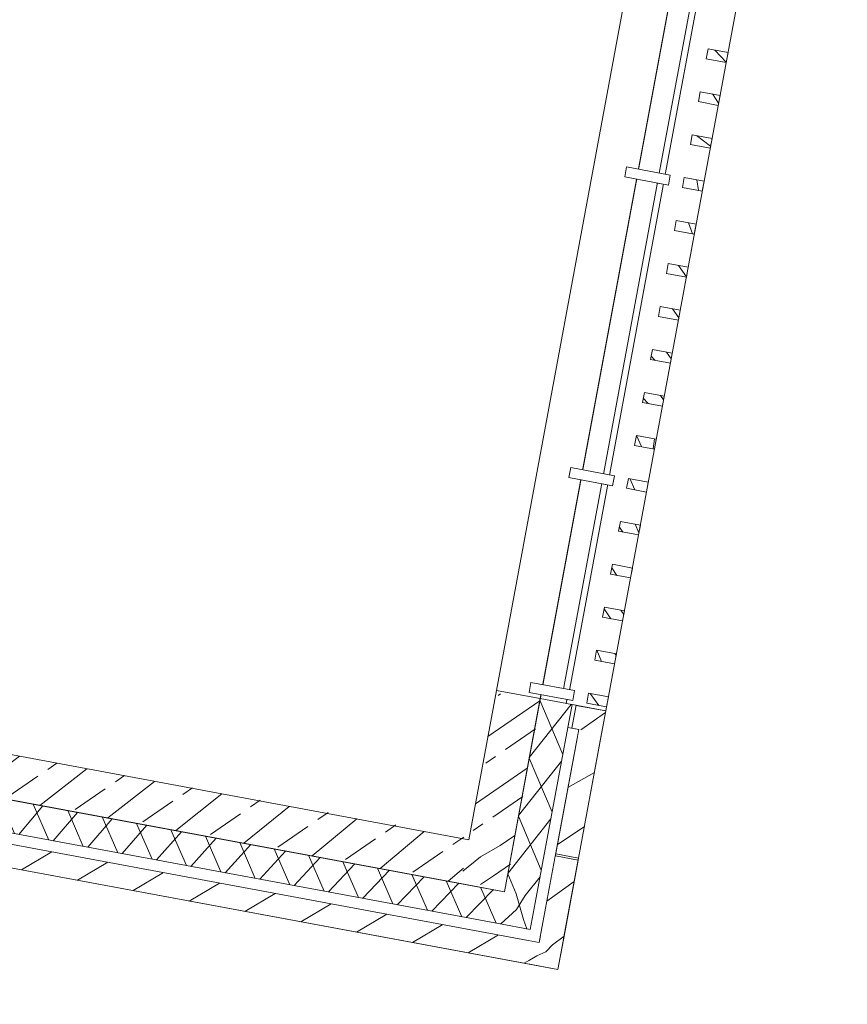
# Model space of a CAD drawing. Header units: metres. Extents: x 32353251 to 32353583, y 5707748 to 5708004.
# Tile 106 of 164: x 32353396.23 to 32353400.33, y 5707897.36 to 5707902.23. Entities that reach past the tile are written whole.
import ezdxf

# ---------------------------------------------------------------- set-up
doc = ezdxf.new("R2010")
doc.units = ezdxf.units.M
doc.header["$LTSCALE"] = 0.75
doc.set_wipeout_variables(frame=1)
doc.layers.get('0').update_dxf_attribs({"linetype": 'CONTINUOUS'})
doc.layers.add('10414943$0$ST-Mischfläche-Sol', color=7, linetype='CONTINUOUS', lineweight=0, true_color=0x636466)
for name, color, linetype, lineweight in [('10417023$0$#9_002_GES I Übersicht Erdgeschoss_1_101_Wand Aussen.A', 7, 'CONTINUOUS', 25), ('10417023$0$#9_002_GES I Übersicht Erdgeschoss_1_Neubau_101_Wand Aussen.A', 7, 'CONTINUOUS', 25), ('10417023$0$#9_002_GES I Übersicht Erdgeschoss_1_Neubau_104_Decken.A', 7, 'CONTINUOUS', 25), ('10417023$0$#9_002_GES I Übersicht Erdgeschoss_1_Neubau_110_Pfosten-Riegel.A', 7, 'CONTINUOUS', 25), ('10417023$0$#9_002_GES I Übersicht Erdgeschoss_1_Neubau_201_Aussenwandbekleidu', 7, 'CONTINUOUS', 25), ('10417023$0$Keine', 7, 'CONTINUOUS', 13)]:
    doc.layers.add(name, color=color, linetype=linetype, lineweight=lineweight)
pattern_1 = [(44.99999999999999, (0, 0), (-0.1697056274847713, 0.1697056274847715), []), (44.99999999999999, (-0.08485281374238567, 0.08485281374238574), (-0.1697056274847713, 0.1697056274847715), [0.18, -0.05999999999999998])]
pattern_2 = [(44.99999999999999, (0, 0), (-0.1414213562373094, 0.1414213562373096), [])]
pattern_3 = [(-119.9999999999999, (0, 0), (-0.129903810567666, 0.07499999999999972), []), (-59.99999999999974, (0, 0), (0.1299038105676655, 0.0750000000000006), [])]
pattern_4 = [(134.9999999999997, (0, 0), (0.1060660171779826, 0.1060660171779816), []), (134.9999999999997, (-0.03535533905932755, -0.0353553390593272), (0.1060660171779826, 0.1060660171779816), [])]

# ---------------------------------------------------------------- blocks, each defined once
blk = doc.blocks.new('10414943')
at = {"layer": '10414943$0$ST-Mischfläche-Sol'}
h = blk.add_hatch(dxfattribs=at)
h.set_pattern_fill('AR-HBONE', color=256, scale=0.004200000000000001, angle=170)
h.set_pattern_definition([(215, (0, 0), (-0.1047920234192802, -0.594305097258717), [1.28016, -0.42672]), (305, (-0.3495483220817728, -0.2447563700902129), (-0.1047920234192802, -0.594305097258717), [1.28016, -0.42672])])
edge = h.paths.add_edge_path()
edge.add_line((32353333.40662897, 5707899.309915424), (32353335.23953668, 5707908.86230714))
edge.add_line((32353335.23953668, 5707908.86230714), (32353407.15213483, 5707895.033517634))
edge.add_line((32353407.15213483, 5707895.033517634), (32353413.70600617, 5707897.337334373))
edge.add_line((32353413.70600617, 5707897.337334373), (32353481.81771595, 5707884.239451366))
edge.add_line((32353481.81771595, 5707884.239451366), (32353497.17578959, 5707881.286091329))
edge.add_line((32353497.17578959, 5707881.286091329), (32353499.70410517, 5707880.188862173))
edge.add_line((32353499.70410517, 5707880.188862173), (32353502.93879142, 5707877.835765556))
edge.add_line((32353502.93879142, 5707877.835765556), (32353505.46710699, 5707876.738536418))
edge.add_line((32353505.46710699, 5707876.738536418), (32353517.00528605, 5707874.519743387))
edge.add_line((32353517.00528605, 5707874.519743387), (32353517.64528354, 5707870.615040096))
edge.add_line((32353517.64528354, 5707870.615040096), (32353516.66317853, 5707870.803281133))
edge.add_line((32353516.66317853, 5707870.803281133), (32353515.43959015, 5707864.419483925))
edge.add_line((32353515.43959015, 5707864.419483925), (32353479.3370171, 5707871.339302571))
edge.add_line((32353479.3370171, 5707871.339302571), (32353468.35948901, 5707873.443239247))
edge.add_line((32353468.35948901, 5707873.443239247), (32353468.77868284, 5707869.425097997))
edge.add_arc((32353471.76248924, 5707869.736384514), 2.999999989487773, 185.9558547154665, 259.1498142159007)
edge.add_line((32353471.19776434, 5707866.790016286), (32353499.61213671, 5707861.343886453))
edge.add_line((32353499.61213671, 5707861.343886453), (32353497.73579177, 5707858.394363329))
edge.add_line((32353497.73579177, 5707858.394363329), (32353462.93906161, 5707865.063787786))
edge.add_arc((32353461.80961179, 5707859.171051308), 6.000000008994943, 79.14981411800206, 96.13718403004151)
edge.add_line((32353461.16815564, 5707865.136663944), (32353452.41027603, 5707864.194967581))
edge.add_arc((32353451.76881989, 5707870.160580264), 6.000000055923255, 259.1148991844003, 276.1371839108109, ccw=False)
edge.add_line((32353450.63577935, 5707864.268533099), (32353424.34096185, 5707869.325025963))
edge.add_arc((32353425.47400239, 5707875.217073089), 6.000000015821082, 242.0482743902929, 259.11489914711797, ccw=False)
edge.add_line((32353422.66163756, 5707869.917016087), (32353415.00045884, 5707873.982260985))
edge.add_arc((32353412.18809399, 5707868.682203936), 6.000000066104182, 62.04827444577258, 79.14966234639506)
edge.add_line((32353413.31755943, 5707874.57493748), (32353366.06709948, 5707883.631474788))
edge.add_line((32353366.06709948, 5707883.631474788), (32353365.05980216, 5707886.869526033))
edge.add_line((32353365.05980216, 5707886.869526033), (32353331.24648768, 5707893.372754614))
edge.add_line((32353331.24648768, 5707893.372754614), (32353331.86067788, 5707896.566215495))
edge.add_line((32353331.86067788, 5707896.566215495), (32353338.35621561, 5707895.320690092))
edge.add_line((32353338.35621561, 5707895.320690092), (32353340.49133033, 5707897.947528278))
edge.add_line((32353340.49133033, 5707897.947528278), (32353344.41330834, 5707897.200255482))
edge.add_line((32353344.41330834, 5707897.200255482), (32353345.42794297, 5707893.960800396))
edge.add_line((32353345.42794297, 5707893.960800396), (32353351.00902221, 5707892.887558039))
edge.add_line((32353351.00902221, 5707892.887558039), (32353351.57440783, 5707895.827681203))
edge.add_line((32353351.57440783, 5707895.827681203), (32353371.21685639, 5707892.062795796))
edge.add_line((32353371.21685639, 5707892.062795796), (32353370.64816001, 5707889.105456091))
edge.add_line((32353370.64816001, 5707889.105456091), (32353371.65443974, 5707885.869704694))
edge.add_line((32353371.65443974, 5707885.869704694), (32353406.65189732, 5707879.161711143))
edge.add_arc((32353407.21642529, 5707882.109643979), 3.001499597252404, 259.1591284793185, 333.4809509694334)
edge.add_line((32353409.90212501, 5707880.769488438), (32353411.74908589, 5707884.293947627))
edge.add_line((32353411.74908589, 5707884.293947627), (32353333.40662897, 5707899.309915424))
blk = doc.blocks.new('10417023$0$#9_MKO_LP5_ARC_GES_UP_00_002_P_G_modell (3D)')
at = {"layer": '10417023$0$#9_002_GES I Übersicht Erdgeschoss_1_101_Wand Aussen.A', "linetype": 'Continuous', "lineweight": 5, "true_color": 0xff0000}
h = blk.add_hatch(dxfattribs=at)
h.set_pattern_fill('#9_BETON__STAHLBETON_0001', color=1, style=0, pattern_type=2)
h.set_pattern_definition(pattern_1)
h.paths.add_polyline_path([(-32353442.724228, -5707811.779588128), (-32353442.724228, -5707812.52957689), (-32353442.504228, -5707812.52957689), (-32353442.504228, -5707811.779588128)])
h = blk.add_hatch(dxfattribs=at)
h.set_pattern_fill('#9_BETON__STAHLBETON_0001', color=1, style=0, pattern_type=2)
h.set_pattern_definition(pattern_1)
h.paths.add_polyline_path([(-32353447.40422488, -5707812.74957689), (-32353442.724228, -5707812.74957689), (-32353442.724228, -5707812.529576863), (-32353447.40422488, -5707812.529576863)])
h = blk.add_hatch(dxfattribs=at)
h.set_pattern_fill('#9_BETON__STAHLBETON_0001', color=1, style=0, pattern_type=2)
h.set_pattern_definition(pattern_1)
h.paths.add_polyline_path([(-32353442.504228, -5707812.74957689), (-32353442.724228, -5707812.52957689), (-32353442.724228, -5707812.74957689)])
h = blk.add_hatch(dxfattribs=at)
h.set_pattern_fill('#9_BETON__STAHLBETON_0001', color=1, style=0, pattern_type=2)
h.set_pattern_definition(pattern_1)
h.paths.add_polyline_path([(-32353442.504228, -5707812.52957689), (-32353442.724228, -5707812.52957689), (-32353442.504228, -5707812.74957689)])
at = {"layer": '10417023$0$#9_002_GES I Übersicht Erdgeschoss_1_101_Wand Aussen.A', "color": 1, "linetype": 'Continuous', "lineweight": 13, "true_color": 0xff0000}
for p, q in [((-32353442.72422865, -5707811.779588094), (-32353442.72422865, -5707808.019576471)), ((-32353442.50422839, -5707811.779588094), (-32353442.50422839, -5707808.019576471)), ((-32353442.72422865, -5707811.779588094), (-32353442.50422839, -5707811.779588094))]:
    blk.add_line(p, q, dxfattribs=at)
at = {"layer": '10417023$0$#9_002_GES I Übersicht Erdgeschoss_1_101_Wand Aussen.A', "color": 1, "linetype": 'Continuous', "lineweight": 18, "true_color": 0xff0000}
for p, q in [((-32353442.72422865, -5707811.779588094), (-32353442.50422839, -5707811.779588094)), ((-32353442.724228, -5707811.779588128), (-32353442.724228, -5707812.52957689)), ((-32353442.504228, -5707812.74957689), (-32353442.504228, -5707811.779588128)), ((-32353442.724228, -5707812.52957689), (-32353447.20423247, -5707812.52957689)), ((-32353447.40422482, -5707812.74957689), (-32353442.724228, -5707812.74957689)), ((-32353442.504228, -5707812.74957689), (-32353442.724228, -5707812.74957689))]:
    blk.add_line(p, q, dxfattribs=at)
at = {"layer": '10417023$0$#9_002_GES I Übersicht Erdgeschoss_1_Neubau_101_Wand Aussen.A', "color": 1, "linetype": 'Continuous', "lineweight": 18, "true_color": 0xff0000}
blk.add_line((-32353442.504228, -5707812.74957689), (-32353447.40422535, -5707812.74957689), dxfattribs=at)
at = {"layer": '10417023$0$#9_002_GES I Übersicht Erdgeschoss_1_Neubau_104_Decken.A', "color": 1, "linetype": 'Continuous', "lineweight": 13, "true_color": 0xff0000, "flags": 128}
for points in [[(-32353468.9644006, -5707812.749292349), (-32353468.96423227, -5707810.39957689), (-32353468.96423227, -5707807.119576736), (-32353468.96423227, -5707797.22957689), (-32353468.96423227, -5707790.55957689), (-32353454.47117382, -5707790.55957689), (-32353442.504228, -5707790.559574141), (-32353442.504228, -5707812.74957689)], [(-32353460.539228, -5707797.304576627), (-32353468.96423227, -5707797.304576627), (-32353468.96423227, -5707810.39957689), (-32353464.33422799, -5707810.39957689), (-32353464.33422799, -5707812.749576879), (-32353442.50422801, -5707812.74957689), (-32353442.504228, -5707790.55957689), (-32353451.27397855, -5707790.559574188), (-32353451.27397855, -5707797.22957689), (-32353452.624228, -5707797.22957689), (-32353452.624228, -5707807.119576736), (-32353460.539228, -5707807.119576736)]]:
    blk.add_lwpolyline(points, close=True, dxfattribs=at)
at = {"color": 1, "linetype": 'Continuous', "lineweight": 5, "true_color": 0xff0000}
for points in [[(-32353442.324227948, -5707811.779588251), (-32353442.32422795, -5707811.929588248), (-32353442.17422796, -5707811.929588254), (-32353442.17422795, -5707811.779588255)], [(-32353442.174228, -5707812.929576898), (-32353442.324228, -5707812.929576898), (-32353442.174228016, -5707813.0795768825)]]:
    blk.add_wipeout(points, dxfattribs=at).dxf.layer = '10417023$0$#9_002_GES I Übersicht Erdgeschoss_1_Neubau_201_Aussenwandbekleidu'
at = {"layer": '10417023$0$#9_002_GES I Übersicht Erdgeschoss_1_Neubau_201_Aussenwandbekleidu', "color": 1, "linetype": 'Continuous', "lineweight": 13, "true_color": 0xff0000}
for p, q in [((-32353442.32422796, -5707811.779588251), (-32353442.32422796, -5707811.929588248)), ((-32353442.17422797, -5707811.929588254), (-32353442.17422796, -5707811.779588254))]:
    blk.add_line(p, q, dxfattribs=at)
at = {"color": 1, "linetype": 'Continuous', "lineweight": 5, "true_color": 0xff0000}
blk.add_wipeout([(-32353442.324228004, -5707813.079576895), (-32353442.174228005, -5707813.079576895), (-32353442.324227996, -5707812.929576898)], dxfattribs=at).dxf.layer = '10417023$0$#9_002_GES I Übersicht Erdgeschoss_1_Neubau_201_Aussenwandbekleidu'
at = {"layer": '10417023$0$#9_002_GES I Übersicht Erdgeschoss_1_Neubau_101_Wand Aussen.A', "linetype": 'Continuous', "lineweight": 5}
h = blk.add_hatch(dxfattribs=at)
h.set_pattern_fill('#9_MW_VORMAUERZIEGEL_0001', style=0, pattern_type=2)
h.set_pattern_definition(pattern_2)
h.paths.add_polyline_path([(-32353442.28922801, -5707813.07957689), (-32353442.17422802, -5707813.07957689), (-32353442.28922801, -5707812.96457689)])
at = {"layer": '10417023$0$#9_002_GES I Übersicht Erdgeschoss_1_Neubau_101_Wand Aussen.A', "color": 1, "linetype": 'Continuous', "lineweight": 18, "true_color": 0xff0000}
blk.add_line((-32353442.17422802, -5707813.07957689), (-32353442.28922801, -5707813.07957689), dxfattribs=at)
at = {"layer": '10417023$0$#9_002_GES I Übersicht Erdgeschoss_1_Neubau_201_Aussenwandbekleidu', "color": 1, "linetype": 'Continuous', "lineweight": 13, "true_color": 0xff0000}
blk.add_line((-32353442.17422801, -5707813.079576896), (-32353442.17422801, -5707812.929576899), dxfattribs=at)
at = {"color": 1, "linetype": 'Continuous', "lineweight": 5, "true_color": 0xff0000}
for points in [[(-32353442.174227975, -5707811.779588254), (-32353442.174227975, -5707805.934580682), (-32353442.37422797, -5707805.934580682), (-32353442.37422797, -5707811.77958825)], [(-32353442.324227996, -5707812.929576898), (-32353447.244228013, -5707812.929576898), (-32353447.244228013, -5707813.079576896), (-32353442.324228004, -5707813.079576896)]]:
    blk.add_wipeout(points, dxfattribs=at).dxf.layer = '10417023$0$#9_002_GES I Übersicht Erdgeschoss_1_Neubau_201_Aussenwandbekleidu'
at = {"layer": '10417023$0$#9_002_GES I Übersicht Erdgeschoss_1_Neubau_201_Aussenwandbekleidu', "linetype": 'Continuous', "lineweight": 5, "true_color": 0xff0000}
h = blk.add_hatch(dxfattribs=at)
h.set_pattern_fill('#9_METALL__STAHL_0001', color=1, style=0, pattern_type=2)
h.set_pattern_definition(pattern_4)
h.paths.add_polyline_path([(-32353442.17422829, -5707808.521344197), (-32353442.17422869, -5707808.471344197), (-32353442.27422869, -5707808.471345), (-32353442.27422829, -5707808.521345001)])
h = blk.add_hatch(dxfattribs=at)
h.set_pattern_fill('#9_METALL__STAHL_0001', color=1, style=0, pattern_type=2)
h.set_pattern_definition(pattern_4)
h.paths.add_polyline_path([(-32353442.17422829, -5707808.737227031), (-32353442.17422869, -5707808.687227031), (-32353442.27422869, -5707808.687227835), (-32353442.27422829, -5707808.737227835)])
h = blk.add_hatch(dxfattribs=at)
h.set_pattern_fill('#9_METALL__STAHL_0001', color=1, style=0, pattern_type=2)
h.set_pattern_definition(pattern_4)
h.paths.add_polyline_path([(-32353442.17422829, -5707808.953109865), (-32353442.17422869, -5707808.903109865), (-32353442.27422869, -5707808.903110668), (-32353442.27422829, -5707808.953110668)])
h = blk.add_hatch(dxfattribs=at)
h.set_pattern_fill('#9_METALL__STAHL_0001', color=1, style=0, pattern_type=2)
h.set_pattern_definition(pattern_4)
h.paths.add_polyline_path([(-32353442.17422829, -5707809.1689927), (-32353442.17422869, -5707809.118992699), (-32353442.27422869, -5707809.118993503), (-32353442.27422829, -5707809.168993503)])
h = blk.add_hatch(dxfattribs=at)
h.set_pattern_fill('#9_METALL__STAHL_0001', color=1, style=0, pattern_type=2)
h.set_pattern_definition(pattern_4)
h.paths.add_polyline_path([(-32353442.17422829, -5707809.384875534), (-32353442.17422869, -5707809.334875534), (-32353442.27422869, -5707809.334876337), (-32353442.27422829, -5707809.384876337)])
h = blk.add_hatch(dxfattribs=at)
h.set_pattern_fill('#9_METALL__STAHL_0001', color=1, style=0, pattern_type=2)
h.set_pattern_definition(pattern_4)
h.paths.add_polyline_path([(-32353442.17422829, -5707809.600758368), (-32353442.17422869, -5707809.550758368), (-32353442.27422869, -5707809.550759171), (-32353442.27422829, -5707809.600759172)])
h = blk.add_hatch(dxfattribs=at)
h.set_pattern_fill('#9_METALL__STAHL_0001', color=1, style=0, pattern_type=2)
h.set_pattern_definition(pattern_4)
h.paths.add_polyline_path([(-32353442.17422829, -5707809.816641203), (-32353442.17422869, -5707809.766641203), (-32353442.27422869, -5707809.766642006), (-32353442.27422829, -5707809.816642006)])
h = blk.add_hatch(dxfattribs=at)
h.set_pattern_fill('#9_METALL__STAHL_0001', color=1, style=0, pattern_type=2)
h.set_pattern_definition(pattern_4)
h.paths.add_polyline_path([(-32353442.17422829, -5707810.032524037), (-32353442.17422869, -5707809.982524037), (-32353442.27422869, -5707809.98252484), (-32353442.27422829, -5707810.03252484)])
h = blk.add_hatch(dxfattribs=at)
h.set_pattern_fill('#9_METALL__STAHL_0001', color=1, style=0, pattern_type=2)
h.set_pattern_definition(pattern_4)
h.paths.add_polyline_path([(-32353442.17422829, -5707810.248406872), (-32353442.17422869, -5707810.198406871), (-32353442.27422869, -5707810.198407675), (-32353442.27422829, -5707810.248407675)])
h = blk.add_hatch(dxfattribs=at)
h.set_pattern_fill('#9_METALL__STAHL_0001', color=1, style=0, pattern_type=2)
h.set_pattern_definition(pattern_4)
h.paths.add_polyline_path([(-32353442.17422829, -5707810.464289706), (-32353442.17422869, -5707810.414289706), (-32353442.27422869, -5707810.414290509), (-32353442.27422829, -5707810.464290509)])
h = blk.add_hatch(dxfattribs=at)
h.set_pattern_fill('#9_METALL__STAHL_0001', color=1, style=0, pattern_type=2)
h.set_pattern_definition(pattern_4)
h.paths.add_polyline_path([(-32353442.17422829, -5707810.68017254), (-32353442.17422869, -5707810.63017254), (-32353442.27422869, -5707810.630173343), (-32353442.27422829, -5707810.680173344)])
h = blk.add_hatch(dxfattribs=at)
h.set_pattern_fill('#9_METALL__STAHL_0001', color=1, style=0, pattern_type=2)
h.set_pattern_definition(pattern_4)
h.paths.add_polyline_path([(-32353442.17422829, -5707810.896055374), (-32353442.17422869, -5707810.846055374), (-32353442.27422869, -5707810.846056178), (-32353442.27422829, -5707810.896056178)])
h = blk.add_hatch(dxfattribs=at)
h.set_pattern_fill('#9_METALL__STAHL_0001', color=1, style=0, pattern_type=2)
h.set_pattern_definition(pattern_4)
h.paths.add_polyline_path([(-32353442.17422829, -5707811.111938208), (-32353442.17422869, -5707811.061938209), (-32353442.27422869, -5707811.061939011), (-32353442.27422829, -5707811.111939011)])
h = blk.add_hatch(dxfattribs=at)
h.set_pattern_fill('#9_METALL__STAHL_0001', color=1, style=0, pattern_type=2)
h.set_pattern_definition(pattern_4)
h.paths.add_polyline_path([(-32353442.17422829, -5707811.327821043), (-32353442.17422869, -5707811.277821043), (-32353442.27422869, -5707811.277821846), (-32353442.27422829, -5707811.327821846)])
h = blk.add_hatch(dxfattribs=at)
h.set_pattern_fill('#9_METALL__STAHL_0001', color=1, style=0, pattern_type=2)
h.set_pattern_definition(pattern_4)
h.paths.add_polyline_path([(-32353442.17422829, -5707811.543703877), (-32353442.17422869, -5707811.493703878), (-32353442.27422869, -5707811.49370468), (-32353442.27422829, -5707811.54370468)])
h = blk.add_hatch(dxfattribs=at)
h.set_pattern_fill('#9_METALL__STAHL_0001', color=1, style=0, pattern_type=2)
h.set_pattern_definition(pattern_4)
h.paths.add_polyline_path([(-32353442.17422829, -5707811.759586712), (-32353442.17422869, -5707811.709586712), (-32353442.27422869, -5707811.709587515), (-32353442.27422829, -5707811.759587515)])
at = {"layer": '10417023$0$#9_002_GES I Übersicht Erdgeschoss_1_Neubau_101_Wand Aussen.A', "color": 1, "linetype": 'Continuous', "lineweight": 18, "true_color": 0xff0000}
for p, q in [((-32353442.17422801, -5707811.779588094), (-32353442.17422801, -5707811.89458895)), ((-32353447.28922538, -5707813.07957689), (-32353442.28922801, -5707813.07957689))]:
    blk.add_line(p, q, dxfattribs=at)
at = {"layer": '10417023$0$#9_002_GES I Übersicht Erdgeschoss_1_Neubau_201_Aussenwandbekleidu', "color": 1, "linetype": 'Continuous', "lineweight": 13, "true_color": 0xff0000}
for p, q in [((-32353442.37422797, -5707805.934580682), (-32353442.37422797, -5707811.77958825)), ((-32353442.17422797, -5707811.779588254), (-32353442.17422797, -5707805.934580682)), ((-32353442.37422797, -5707811.77958825), (-32353442.32422796, -5707811.779588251)), ((-32353442.324228, -5707812.929576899), (-32353447.24422802, -5707812.929576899)), ((-32353447.24422802, -5707813.079576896), (-32353442.17422801, -5707813.079576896))]:
    blk.add_line(p, q, dxfattribs=at)
at = {"layer": '10417023$0$#9_002_GES I Übersicht Erdgeschoss_1_Neubau_201_Aussenwandbekleidu', "color": 1, "linetype": 'Continuous', "lineweight": 13, "true_color": 0xff0000, "flags": 128}
for points in [[(-32353442.17422829, -5707808.521344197), (-32353442.27422829, -5707808.521345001), (-32353442.27422869, -5707808.471345), (-32353442.17422869, -5707808.471344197)], [(-32353442.17422829, -5707808.737227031), (-32353442.27422829, -5707808.737227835), (-32353442.27422869, -5707808.687227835), (-32353442.17422869, -5707808.687227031)], [(-32353442.17422829, -5707808.953109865), (-32353442.27422829, -5707808.953110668), (-32353442.27422869, -5707808.903110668), (-32353442.17422869, -5707808.903109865)], [(-32353442.17422829, -5707809.1689927), (-32353442.27422829, -5707809.168993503), (-32353442.27422869, -5707809.118993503), (-32353442.17422869, -5707809.118992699)], [(-32353442.17422829, -5707809.384875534), (-32353442.27422829, -5707809.384876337), (-32353442.27422869, -5707809.334876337), (-32353442.17422869, -5707809.334875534)], [(-32353442.17422829, -5707809.600758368), (-32353442.27422829, -5707809.600759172), (-32353442.27422869, -5707809.550759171), (-32353442.17422869, -5707809.550758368)], [(-32353442.17422829, -5707809.816641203), (-32353442.27422829, -5707809.816642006), (-32353442.27422869, -5707809.766642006), (-32353442.17422869, -5707809.766641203)], [(-32353442.17422829, -5707810.032524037), (-32353442.27422829, -5707810.03252484), (-32353442.27422869, -5707809.98252484), (-32353442.17422869, -5707809.982524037)], [(-32353442.17422829, -5707810.248406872), (-32353442.27422829, -5707810.248407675), (-32353442.27422869, -5707810.198407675), (-32353442.17422869, -5707810.198406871)], [(-32353442.17422829, -5707810.464289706), (-32353442.27422829, -5707810.464290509), (-32353442.27422869, -5707810.414290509), (-32353442.17422869, -5707810.414289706)], [(-32353442.17422829, -5707810.68017254), (-32353442.27422829, -5707810.680173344), (-32353442.27422869, -5707810.630173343), (-32353442.17422869, -5707810.63017254)], [(-32353442.17422829, -5707810.896055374), (-32353442.27422829, -5707810.896056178), (-32353442.27422869, -5707810.846056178), (-32353442.17422869, -5707810.846055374)], [(-32353442.17422829, -5707811.111938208), (-32353442.27422829, -5707811.111939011), (-32353442.27422869, -5707811.061939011), (-32353442.17422869, -5707811.061938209)], [(-32353442.17422829, -5707811.327821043), (-32353442.27422829, -5707811.327821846), (-32353442.27422869, -5707811.277821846), (-32353442.17422869, -5707811.277821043)], [(-32353442.17422829, -5707811.543703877), (-32353442.27422829, -5707811.54370468), (-32353442.27422869, -5707811.49370468), (-32353442.17422869, -5707811.493703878)], [(-32353442.17422829, -5707811.759586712), (-32353442.27422829, -5707811.759587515), (-32353442.27422869, -5707811.709587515), (-32353442.17422869, -5707811.709586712)]]:
    blk.add_lwpolyline(points, close=True, dxfattribs=at)
at = {"color": 1, "linetype": 'Continuous', "lineweight": 5, "true_color": 0xff0000}
for points, layer in [([(-32353442.369228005, -5707809.138993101), (-32353442.369228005, -5707808.06957913), (-32353442.399228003, -5707808.06957913), (-32353442.399228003, -5707809.138993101)], '10417023$0$#9_002_GES I Übersicht Erdgeschoss_1_Neubau_110_Pfosten-Riegel.A'), ([(-32353442.369228, -5707811.729586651), (-32353442.369228, -5707810.66017254), (-32353442.399227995, -5707810.66017254), (-32353442.399227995, -5707811.729586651)], '10417023$0$#9_002_GES I Übersicht Erdgeschoss_1_Neubau_110_Pfosten-Riegel.A'), ([(-32353442.174228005, -5707812.9295769), (-32353442.174227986, -5707812.529577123), (-32353442.32422799, -5707812.5295771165), (-32353442.324228, -5707812.9295769)], '10417023$0$#9_002_GES I Übersicht Erdgeschoss_1_Neubau_201_Aussenwandbekleidu')]:
    blk.add_wipeout(points, dxfattribs=at).dxf.layer = layer
at = {"layer": '10417023$0$#9_002_GES I Übersicht Erdgeschoss_1_Neubau_110_Pfosten-Riegel.A', "color": 1, "linetype": 'Continuous', "lineweight": 13, "true_color": 0xff0000, "flags": 128}
for points in [[(-32353442.369228, -5707809.138993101), (-32353442.399228, -5707809.138993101), (-32353442.399228, -5707808.06957913), (-32353442.369228, -5707808.06957913)], [(-32353442.369228, -5707811.729586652), (-32353442.399228, -5707811.729586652), (-32353442.399228, -5707810.660172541), (-32353442.369228, -5707810.660172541)]]:
    blk.add_lwpolyline(points, close=True, dxfattribs=at)
at = {"layer": '10417023$0$#9_002_GES I Übersicht Erdgeschoss_1_Neubau_201_Aussenwandbekleidu', "color": 1, "linetype": 'Continuous', "lineweight": 13, "true_color": 0xff0000}
for p, q in [((-32353442.32422799, -5707812.529577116), (-32353442.324228, -5707812.929576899)), ((-32353442.32422799, -5707812.529577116), (-32353442.17422799, -5707812.529577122)), ((-32353442.17422801, -5707812.929576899), (-32353442.17422799, -5707812.529577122))]:
    blk.add_line(p, q, dxfattribs=at)
at = {"color": 1, "linetype": 'Continuous', "lineweight": 5, "true_color": 0xff0000}
for points, layer in [([(-32353442.34422801, -5707812.96457689), (-32353442.28922801, -5707812.96457689), (-32353442.34422801, -5707812.90957689)], '10417023$0$#9_002_GES I Übersicht Erdgeschoss_1_Neubau_101_Wand Aussen.A'), ([(-32353442.369228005, -5707810.650172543), (-32353442.369228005, -5707809.148993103), (-32353442.399228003, -5707809.148993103), (-32353442.399228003, -5707810.650172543)], '10417023$0$#9_002_GES I Übersicht Erdgeschoss_1_Neubau_110_Pfosten-Riegel.A'), ([(-32353442.344228, -5707811.759586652), (-32353442.344228, -5707811.709586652), (-32353442.564228, -5707811.709586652), (-32353442.564228, -5707811.759586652)], '10417023$0$#9_002_GES I Übersicht Erdgeschoss_1_Neubau_110_Pfosten-Riegel.A'), ([(-32353442.324227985, -5707811.9295882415), (-32353442.32422801, -5707812.519577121), (-32353442.174228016, -5707812.519577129), (-32353442.17422799, -5707811.929588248)], '10417023$0$#9_002_GES I Übersicht Erdgeschoss_1_Neubau_201_Aussenwandbekleidu')]:
    blk.add_wipeout(points, dxfattribs=at).dxf.layer = layer
at = {"layer": '10417023$0$#9_002_GES I Übersicht Erdgeschoss_1_Neubau_101_Wand Aussen.A', "linetype": 'Continuous', "lineweight": 5, "true_color": 0xff0000}
h = blk.add_hatch(dxfattribs=at)
h.set_pattern_fill('#9_MW_VORMAUERZIEGEL_0001', color=1, style=0, pattern_type=2)
h.set_pattern_definition(pattern_2)
h.paths.add_polyline_path([(-32353442.28922797, -5707811.894588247), (-32353442.289228, -5707812.96457689), (-32353442.17422802, -5707812.96457689), (-32353442.17422802, -5707811.894588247)])
h = blk.add_hatch(dxfattribs=at)
h.set_pattern_fill('#9_DÄMMUNG__WEICH_0001', color=1, style=0, pattern_type=2)
h.set_pattern_definition(pattern_3)
h.paths.add_polyline_path([(-32353442.50422801, -5707812.90957689), (-32353442.34422801, -5707812.90957689), (-32353442.504228, -5707812.74957689)])
at = {"layer": '10417023$0$#9_002_GES I Übersicht Erdgeschoss_1_Neubau_101_Wand Aussen.A', "linetype": 'Continuous', "lineweight": 5}
h = blk.add_hatch(dxfattribs=at)
h.set_pattern_fill('#9_MW_VORMAUERZIEGEL_0001', style=0, pattern_type=2)
h.set_pattern_definition(pattern_2)
h.paths.add_polyline_path([(-32353442.17422801, -5707812.96457689), (-32353442.28922801, -5707812.96457689), (-32353442.17422802, -5707813.07957689)])
at = {"layer": '10417023$0$#9_002_GES I Übersicht Erdgeschoss_1_Neubau_101_Wand Aussen.A', "color": 1, "linetype": 'Continuous', "lineweight": 18, "true_color": 0xff0000}
for p, q in [((-32353442.50422797, -5707811.779588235), (-32353442.504228, -5707812.74957689)), ((-32353442.34422801, -5707811.77958824), (-32353442.50422797, -5707811.779588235)), ((-32353442.17422801, -5707811.779588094), (-32353442.3442282, -5707811.779588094)), ((-32353442.17422802, -5707813.07957689), (-32353442.17422797, -5707811.894588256))]:
    blk.add_line(p, q, dxfattribs=at)
at = {"layer": '10417023$0$#9_002_GES I Übersicht Erdgeschoss_1_Neubau_110_Pfosten-Riegel.A', "color": 1, "linetype": 'Continuous', "lineweight": 13, "true_color": 0xff0000, "flags": 128}
for points in [[(-32353442.369228, -5707810.650172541), (-32353442.399228, -5707810.650172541), (-32353442.399228, -5707809.148993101), (-32353442.369228, -5707809.148993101)], [(-32353442.344228, -5707811.759586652), (-32353442.344228, -5707811.709586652), (-32353442.564228, -5707811.709586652), (-32353442.564228, -5707811.759586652)]]:
    blk.add_lwpolyline(points, close=True, dxfattribs=at)
at = {"layer": '10417023$0$#9_002_GES I Übersicht Erdgeschoss_1_Neubau_201_Aussenwandbekleidu', "color": 1, "linetype": 'Continuous', "lineweight": 13, "true_color": 0xff0000}
for p, q in [((-32353442.32422798, -5707811.929588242), (-32353442.32422801, -5707812.519577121)), ((-32353442.17422801, -5707812.519577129), (-32353442.17422799, -5707811.929588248)), ((-32353442.32422801, -5707812.519577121), (-32353442.17422801, -5707812.519577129))]:
    blk.add_line(p, q, dxfattribs=at)
at = {"color": 1, "linetype": 'Continuous', "lineweight": 5, "true_color": 0xff0000}
for points, layer in [([(-32353442.34422801, -5707812.90957689), (-32353442.28922801, -5707812.96457689), (-32353442.28922801, -5707812.90957689)], '10417023$0$#9_002_GES I Übersicht Erdgeschoss_1_Neubau_101_Wand Aussen.A'), ([(-32353442.344228, -5707809.1189931), (-32353442.564228, -5707809.1189931), (-32353442.564228, -5707809.1689931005), (-32353442.344228, -5707809.1689931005)], '10417023$0$#9_002_GES I Übersicht Erdgeschoss_1_Neubau_110_Pfosten-Riegel.A'), ([(-32353442.344228, -5707810.6301725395), (-32353442.564228, -5707810.6301725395), (-32353442.564228, -5707810.680172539), (-32353442.344228, -5707810.680172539)], '10417023$0$#9_002_GES I Übersicht Erdgeschoss_1_Neubau_110_Pfosten-Riegel.A')]:
    blk.add_wipeout(points, dxfattribs=at).dxf.layer = layer
at = {"layer": '10417023$0$#9_002_GES I Übersicht Erdgeschoss_1_Neubau_101_Wand Aussen.A', "linetype": 'Continuous', "lineweight": 5, "true_color": 0xff0000}
h = blk.add_hatch(dxfattribs=at)
h.set_pattern_fill('#9_MW_VORMAUERZIEGEL_0001', color=1, style=0, pattern_type=2)
h.set_pattern_definition(pattern_2)
h.paths.add_polyline_path([(-32353447.28922533, -5707812.964576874), (-32353447.28922533, -5707813.07957689), (-32353442.28922801, -5707813.07957689), (-32353442.28922801, -5707812.964576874)])
at = {"layer": '10417023$0$#9_002_GES I Übersicht Erdgeschoss_1_Neubau_101_Wand Aussen.A', "color": 1, "linetype": 'Continuous', "lineweight": 18, "true_color": 0xff0000}
blk.add_line((-32353442.3442282, -5707812.96457721), (-32353442.28922742, -5707812.96457721), dxfattribs=at)
at = {"layer": '10417023$0$#9_002_GES I Übersicht Erdgeschoss_1_Neubau_110_Pfosten-Riegel.A', "color": 1, "linetype": 'Continuous', "lineweight": 13, "true_color": 0xff0000, "flags": 128}
for points in [[(-32353442.344228, -5707809.118993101), (-32353442.344228, -5707809.168993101), (-32353442.564228, -5707809.168993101), (-32353442.564228, -5707809.118993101)], [(-32353442.344228, -5707810.63017254), (-32353442.344228, -5707810.68017254), (-32353442.564228, -5707810.68017254), (-32353442.564228, -5707810.63017254)]]:
    blk.add_lwpolyline(points, close=True, dxfattribs=at)
at = {"color": 1, "linetype": 'Continuous', "lineweight": 5, "true_color": 0xff0000}
blk.add_wipeout([(-32353442.344228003, -5707812.90957689), (-32353442.289227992, -5707812.90957689), (-32353442.28922796, -5707811.894588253), (-32353442.344228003, -5707811.894588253)], dxfattribs=at).dxf.layer = '10417023$0$#9_002_GES I Übersicht Erdgeschoss_1_Neubau_101_Wand Aussen.A'
at = {"layer": '10417023$0$#9_002_GES I Übersicht Erdgeschoss_1_Neubau_101_Wand Aussen.A', "linetype": 'Continuous', "lineweight": 5, "true_color": 0xff0000}
h = blk.add_hatch(dxfattribs=at)
h.set_pattern_fill('#9_DÄMMUNG__WEICH_0001', color=1, style=0, pattern_type=2)
h.set_pattern_definition(pattern_3)
h.paths.add_polyline_path([(-32353442.50422796, -5707811.779588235), (-32353442.504228, -5707812.74957689), (-32353442.34422801, -5707812.74957689), (-32353442.34422796, -5707811.779588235)])
h = blk.add_hatch(dxfattribs=at)
h.set_pattern_fill('#9_MW_VORMAUERZIEGEL_0001', color=1, style=0, pattern_type=2)
h.set_pattern_definition(pattern_2)
h.paths.add_polyline_path([(-32353442.34422797, -5707811.89458824), (-32353442.17422797, -5707811.894588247), (-32353442.17422797, -5707811.779588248), (-32353442.34422797, -5707811.77958824)])
h = blk.add_hatch(dxfattribs=at)
h.set_pattern_fill('#9_DÄMMUNG__WEICH_0001', color=1, style=0, pattern_type=2)
h.set_pattern_definition(pattern_3)
h.paths.add_polyline_path([(-32353442.504228, -5707812.74957689), (-32353442.34422801, -5707812.90957689), (-32353442.344228, -5707812.74957689)])
at = {"layer": '10417023$0$#9_002_GES I Übersicht Erdgeschoss_1_Neubau_101_Wand Aussen.A', "color": 1, "linetype": 'Continuous', "lineweight": 18, "true_color": 0xff0000}
for p, q in [((-32353442.3442282, -5707811.779588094), (-32353442.3442282, -5707811.89458895)), ((-32353442.3442282, -5707812.749576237), (-32353442.3442282, -5707811.89458895)), ((-32353442.3442282, -5707811.89458895), (-32353442.28922742, -5707811.89458895)), ((-32353442.28922742, -5707812.909576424), (-32353442.28922742, -5707811.89458895)), ((-32353442.3442282, -5707812.909576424), (-32353442.3442282, -5707812.749576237)), ((-32353442.50422839, -5707812.909576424), (-32353442.3442282, -5707812.909576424)), ((-32353442.28922742, -5707812.96457721), (-32353442.28922742, -5707812.909576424))]:
    blk.add_line(p, q, dxfattribs=at)
at = {"color": 1, "linetype": 'Continuous', "lineweight": 5, "true_color": 0xff0000}
blk.add_wipeout([(-32353447.28922532, -5707812.964576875), (-32353442.344228, -5707812.964576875), (-32353442.344228, -5707812.909576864), (-32353447.28922532, -5707812.909576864)], dxfattribs=at).dxf.layer = '10417023$0$#9_002_GES I Übersicht Erdgeschoss_1_Neubau_101_Wand Aussen.A'
at = {"layer": '10417023$0$#9_002_GES I Übersicht Erdgeschoss_1_Neubau_101_Wand Aussen.A', "linetype": 'Continuous', "lineweight": 5, "true_color": 0xff0000}
h = blk.add_hatch(dxfattribs=at)
h.set_pattern_fill('#9_DÄMMUNG__WEICH_0001', color=1, style=0, pattern_type=2)
h.set_pattern_definition(pattern_3)
h.paths.add_polyline_path([(-32353442.504228, -5707812.74957689), (-32353447.40422535, -5707812.74957689), (-32353447.40422535, -5707812.90957689), (-32353442.50422801, -5707812.90957689)])
at = {"layer": '10417023$0$#9_002_GES I Übersicht Erdgeschoss_1_Neubau_101_Wand Aussen.A', "color": 1, "linetype": 'Continuous', "lineweight": 18, "true_color": 0xff0000}
for p, q in [((-32353447.28922606, -5707812.909576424), (-32353442.50422839, -5707812.909576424)), ((-32353442.50422839, -5707812.909576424), (-32353442.3442282, -5707812.909576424)), ((-32353447.28922461, -5707812.96457721), (-32353442.3442282, -5707812.96457721)), ((-32353442.3442282, -5707812.96457721), (-32353442.28922742, -5707812.96457721))]:
    blk.add_line(p, q, dxfattribs=at)
blk = doc.blocks.new('10417023$0$2_MKO_LP5_LAN_GES_UP_00_002_V_A (3D)')
at = {"layer": '10417023$0$Keine'}
blk.add_blockref('10417023$0$#9_MKO_LP5_ARC_GES_UP_00_002_P_G_modell (3D)', (0, 0), dxfattribs=at)
blk = doc.blocks.new('10417023')
at = {"layer": '10417023$0$Keine', "rotation": 349.4819372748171}
blk.add_blockref('10417023$0$2_MKO_LP5_LAN_GES_UP_00_002_V_A (3D)', (65205154.93137175, 5413829.557758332), dxfattribs=at)

msp = doc.modelspace()

# ---------------------------------------------------------------- block references
msp.add_blockref('10414943', (0, 0))

# ---------------------------------------------------------------- next in the draw order: block references
msp.add_blockref('10417023', (0, 0))

doc.saveas('drawing.dxf')
